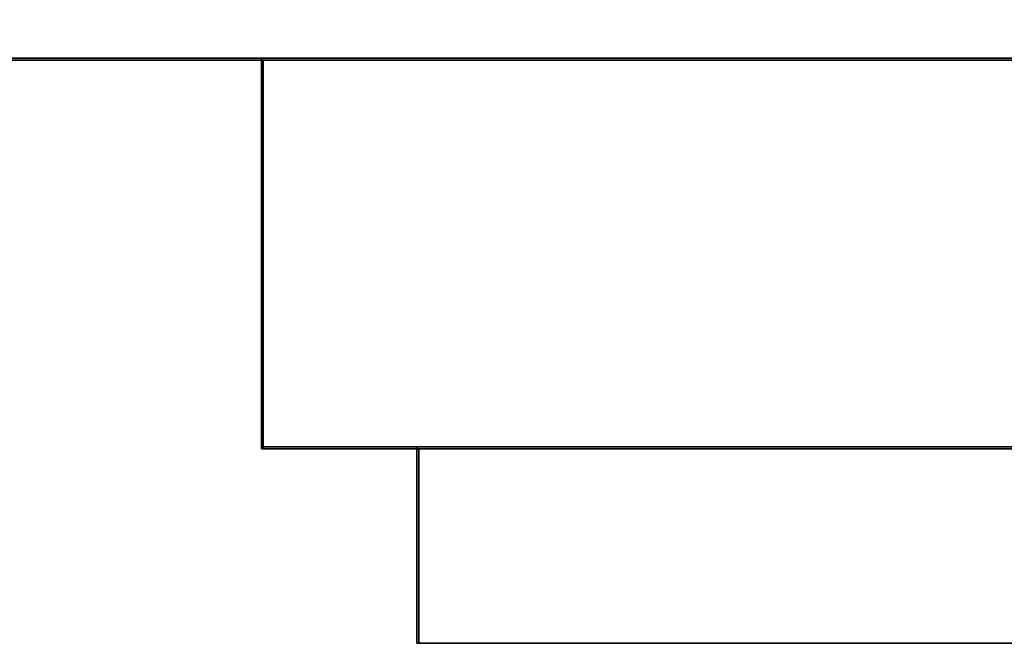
# Model space of a CAD drawing. Extents: x -4.8 to 35.9, y -3 to 20.9.
# Tile 6 of 256: x 14.2 to 19.2, y -3 to 0.2. Entities that reach past the tile are written whole.
import ezdxf

# ---------------------------------------------------------------- set-up
doc = ezdxf.new("R2010")
doc.units = 0

# ---------------------------------------------------------------- blocks, each defined once
blk = doc.blocks.new('Box-9c5aac30-f8ae-4034-90b2-d7c4fc0b7434')
at = {"color": 253, "linetype": 'Continuous', "true_color": 0xa0a0a0, "transparency": 33554687}
mesh = blk.add_polyface(dxfattribs=at)
corners = [(0, 0), (34, 0), (34, 19), (0, 19), (0, 0, 0.01), (34, 0, 0.01), (34, 19, 0.01), (0, 19, 0.01)]
mesh.append_faces([[corners[k] for k in face] for face in [(0, 1, 2, 3), (4, 5, 6, 7), (0, 1, 5, 4), (1, 2, 6, 5), (2, 3, 7, 6), (3, 0, 4, 7)]], dxfattribs={"color": 253})
blk = doc.blocks.new('Box-2bf854d7-3f64-4721-a526-d72fa3e3e497')
at = {"color": 253, "linetype": 'Continuous', "true_color": 0xa0a0a0, "transparency": 33554687}
mesh = blk.add_polyface(dxfattribs=at)
corners = [(0, 0), (34, 0), (34, 19), (0, 19), (0, 0, 0.01), (34, 0, 0.01), (34, 19, 0.01), (0, 19, 0.01)]
mesh.append_faces([[corners[k] for k in face] for face in [(0, 1, 2, 3), (4, 5, 6, 7), (0, 1, 5, 4), (1, 2, 6, 5), (2, 3, 7, 6), (3, 0, 4, 7)]], dxfattribs={"color": 253})
blk = doc.blocks.new('Box-751494dc-fd3d-470b-8b4f-0d02ed63bd5b')
at = {"color": 253, "linetype": 'Continuous', "true_color": 0xa0a0a0, "transparency": 33554687}
mesh = blk.add_polyface(dxfattribs=at)
corners = [(15.4, 0), (33.3, 0), (33.3, 0.01), (15.4, 0.01), (15.4, 0, 0.7), (33.3, 0, 0.7), (33.3, 0.01, 0.7), (15.4, 0.01, 0.7)]
mesh.append_faces([[corners[k] for k in face] for face in [(0, 1, 2, 3), (4, 5, 6, 7), (0, 1, 5, 4), (1, 2, 6, 5), (2, 3, 7, 6), (3, 0, 4, 7)]], dxfattribs={"color": 253})
blk = doc.blocks.new('Box-025b842e-0374-4d96-b66d-51b1db361479')
at = {"color": 253, "linetype": 'Continuous', "true_color": 0xa0a0a0, "transparency": 33554687}
mesh = blk.add_polyface(dxfattribs=at)
corners = [(0, 0), (15.4, 0), (15.4, 0.01), (0, 0.01), (0, 0, 11.5), (15.4, 0, 11.5), (15.4, 0.01, 11.5), (0, 0.01, 11.5)]
mesh.append_faces([[corners[k] for k in face] for face in [(0, 1, 2, 3), (4, 5, 6, 7), (0, 1, 5, 4), (1, 2, 6, 5), (2, 3, 7, 6), (3, 0, 4, 7)]], dxfattribs={"color": 253})
blk = doc.blocks.new('Box-68d47c86-3484-40ab-8907-ea052bf9d1cb')
at = {"color": 253, "linetype": 'Continuous', "true_color": 0xa0a0a0, "transparency": 33554687}
mesh = blk.add_polyface(dxfattribs=at)
corners = [(15.4, 0, 10.7), (33.3, 0, 10.7), (33.3, 0.01, 10.7), (15.4, 0.01, 10.7), (15.4, 0, 11.5), (33.3, 0, 11.5), (33.3, 0.01, 11.5), (15.4, 0.01, 11.5)]
mesh.append_faces([[corners[k] for k in face] for face in [(0, 1, 2, 3), (4, 5, 6, 7), (0, 1, 5, 4), (1, 2, 6, 5), (2, 3, 7, 6), (3, 0, 4, 7)]], dxfattribs={"color": 253})
blk = doc.blocks.new('ForwardOpening-2945bdf1-008d-4044-85a9-72def0a79e65')
at = {"linetype": 'Continuous', "transparency": 33554687}
for name in ['Box-025b842e-0374-4d96-b66d-51b1db361479', 'Box-751494dc-fd3d-470b-8b4f-0d02ed63bd5b', 'Box-68d47c86-3484-40ab-8907-ea052bf9d1cb']:
    blk.add_blockref(name, (0, 0), dxfattribs=at)
blk = doc.blocks.new('b8be9b5a-3320-4f0e-bbbc-f388bb5e2de7')
at = {"linetype": 'Continuous', "transparency": 33554687}
for name, p in [('Box-9c5aac30-f8ae-4034-90b2-d7c4fc0b7434', (0, 0)), ('Box-2bf854d7-3f64-4721-a526-d72fa3e3e497', (0, 0, 11.49)), ('ForwardOpening-2945bdf1-008d-4044-85a9-72def0a79e65', (0, 0))]:
    blk.add_blockref(name, p, dxfattribs=at)
blk = doc.blocks.new('Box-e235f0ca-02dd-4565-bcef-ad2ee6cb8242')
at = {"color": 253, "linetype": 'Continuous', "true_color": 0xa0a0a0, "transparency": 33554687}
mesh = blk.add_polyface(dxfattribs=at)
corners = [(0.8, 0), (17, 0), (17, 0.01), (0.8, 0.01), (0.8, 0, 0.8), (17, 0, 0.8), (17, 0.01, 0.8), (0.8, 0.01, 0.8)]
mesh.append_faces([[corners[k] for k in face] for face in [(0, 1, 2, 3), (4, 5, 6, 7), (0, 1, 5, 4), (1, 2, 6, 5), (2, 3, 7, 6), (3, 0, 4, 7)]], dxfattribs={"color": 253})
blk = doc.blocks.new('Box-f3260827-b955-40c9-8e74-11b3cb51fcee')
at = {"color": 253, "linetype": 'Continuous', "true_color": 0xa0a0a0, "transparency": 33554687}
mesh = blk.add_polyface(dxfattribs=at)
corners = [(0, 0), (0.8, 0), (0.8, 0.01), (0, 0.01), (0, 0, 10), (0.8, 0, 10), (0.8, 0.01, 10), (0, 0.01, 10)]
mesh.append_faces([[corners[k] for k in face] for face in [(0, 1, 2, 3), (4, 5, 6, 7), (0, 1, 5, 4), (1, 2, 6, 5), (2, 3, 7, 6), (3, 0, 4, 7)]], dxfattribs={"color": 253})
blk = doc.blocks.new('Box-caa904ee-99be-45cb-bf2d-ac89e1482208')
at = {"color": 253, "linetype": 'Continuous', "true_color": 0xa0a0a0, "transparency": 33554687}
mesh = blk.add_polyface(dxfattribs=at)
corners = [(0.8, 0, 9.2), (17, 0, 9.2), (17, 0.01, 9.2), (0.8, 0.01, 9.2), (0.8, 0, 10), (17, 0, 10), (17, 0.01, 10), (0.8, 0.01, 10)]
mesh.append_faces([[corners[k] for k in face] for face in [(0, 1, 2, 3), (4, 5, 6, 7), (0, 1, 5, 4), (1, 2, 6, 5), (2, 3, 7, 6), (3, 0, 4, 7)]], dxfattribs={"color": 253})
blk = doc.blocks.new('Box-9aa625a1-c68b-428d-b7ef-8339025ae99d')
at = {"color": 253, "linetype": 'Continuous', "true_color": 0xa0a0a0, "transparency": 33554687}
mesh = blk.add_polyface(dxfattribs=at)
corners = [(0.8, -1, 0.8), (0.81, -1, 0.8), (0.81, 0, 0.8), (0.8, 0, 0.8), (0.8, -1, 9.2), (0.81, -1, 9.2), (0.81, 0, 9.2), (0.8, 0, 9.2)]
mesh.append_faces([[corners[k] for k in face] for face in [(0, 1, 2, 3), (4, 5, 6, 7), (0, 1, 5, 4), (1, 2, 6, 5), (2, 3, 7, 6), (3, 0, 4, 7)]], dxfattribs={"color": 253})
blk = doc.blocks.new('Box-a8c1cf58-1424-493c-95c4-be1a93f3829f')
at = {"color": 253, "linetype": 'Continuous', "true_color": 0xa0a0a0, "transparency": 33554687}
mesh = blk.add_polyface(dxfattribs=at)
corners = [(0.8, -1, 0.8), (17, -1, 0.8), (17, 0, 0.8), (0.8, 0, 0.8), (0.8, -1, 0.81), (17, -1, 0.81), (17, 0, 0.81), (0.8, 0, 0.81)]
mesh.append_faces([[corners[k] for k in face] for face in [(0, 1, 2, 3), (4, 5, 6, 7), (0, 1, 5, 4), (1, 2, 6, 5), (2, 3, 7, 6), (3, 0, 4, 7)]], dxfattribs={"color": 253})
blk = doc.blocks.new('Box-e22ee841-0248-486a-8ddf-f80154b13b92')
at = {"color": 253, "linetype": 'Continuous', "true_color": 0xa0a0a0, "transparency": 33554687}
mesh = blk.add_polyface(dxfattribs=at)
corners = [(0.8, -1, 9.2), (17, -1, 9.2), (17, 0, 9.2), (0.8, 0, 9.2), (0.8, -1, 9.21), (17, -1, 9.21), (17, 0, 9.21), (0.8, 0, 9.21)]
mesh.append_faces([[corners[k] for k in face] for face in [(0, 1, 2, 3), (4, 5, 6, 7), (0, 1, 5, 4), (1, 2, 6, 5), (2, 3, 7, 6), (3, 0, 4, 7)]], dxfattribs={"color": 253})
blk = doc.blocks.new('Box-b4e5598e-e1ad-44fb-b297-6640f4b3154b')
at = {"color": 253, "linetype": 'Continuous', "true_color": 0xa0a0a0, "transparency": 33554687}
mesh = blk.add_polyface(dxfattribs=at)
corners = [(0, 0), (17.9, 0), (17.9, 2), (0, 2), (0, 0, 0.01), (17.9, 0, 0.01), (17.9, 2, 0.01), (0, 2, 0.01)]
mesh.append_faces([[corners[k] for k in face] for face in [(0, 1, 2, 3), (4, 5, 6, 7), (0, 1, 5, 4), (1, 2, 6, 5), (2, 3, 7, 6), (3, 0, 4, 7)]], dxfattribs={"color": 253})
blk = doc.blocks.new('Box-b00c9c95-cb48-40ad-a13f-5b36b0298f1d')
at = {"color": 253, "linetype": 'Continuous', "true_color": 0xa0a0a0, "transparency": 33554687}
mesh = blk.add_polyface(dxfattribs=at)
corners = [(0, 0), (17.9, 0), (17.9, 2), (0, 2), (0, 0, 0.01), (17.9, 0, 0.01), (17.9, 2, 0.01), (0, 2, 0.01)]
mesh.append_faces([[corners[k] for k in face] for face in [(0, 1, 2, 3), (4, 5, 6, 7), (0, 1, 5, 4), (1, 2, 6, 5), (2, 3, 7, 6), (3, 0, 4, 7)]], dxfattribs={"color": 253})
blk = doc.blocks.new('Box-673e9de2-c864-4191-8431-947be7c3a3ff')
at = {"color": 253, "linetype": 'Continuous', "true_color": 0xa0a0a0, "transparency": 33554687}
mesh = blk.add_polyface(dxfattribs=at)
corners = [(0, 0), (0.01, 0), (0.01, 2), (0, 2), (0, 0, 10), (0.01, 0, 10), (0.01, 2, 10), (0, 2, 10)]
mesh.append_faces([[corners[k] for k in face] for face in [(0, 1, 2, 3), (4, 5, 6, 7), (0, 1, 5, 4), (1, 2, 6, 5), (2, 3, 7, 6), (3, 0, 4, 7)]], dxfattribs={"color": 253})
blk = doc.blocks.new('ForwardOpening-9d8dde2a-8be1-4b02-ab11-7405d1a5c0ed')
at = {"linetype": 'Continuous', "transparency": 33554687}
for name in ['Box-f3260827-b955-40c9-8e74-11b3cb51fcee', 'Box-e235f0ca-02dd-4565-bcef-ad2ee6cb8242', 'Box-caa904ee-99be-45cb-bf2d-ac89e1482208', 'Box-9aa625a1-c68b-428d-b7ef-8339025ae99d', 'Box-a8c1cf58-1424-493c-95c4-be1a93f3829f', 'Box-e22ee841-0248-486a-8ddf-f80154b13b92']:
    blk.add_blockref(name, (0, 0), dxfattribs=at)
blk = doc.blocks.new('98aad1fa-83e9-44e4-92db-e8d4d7a03e56')
at = {"linetype": 'Continuous', "transparency": 33554687}
for name, p in [('Box-b4e5598e-e1ad-44fb-b297-6640f4b3154b', (0, 0)), ('Box-b00c9c95-cb48-40ad-a13f-5b36b0298f1d', (0, 0, 9.99)), ('Box-673e9de2-c864-4191-8431-947be7c3a3ff', (0, 0)), ('Box-f3260827-b955-40c9-8e74-11b3cb51fcee', (0, 0)), ('ForwardOpening-9d8dde2a-8be1-4b02-ab11-7405d1a5c0ed', (0, 0)), ('Box-e235f0ca-02dd-4565-bcef-ad2ee6cb8242', (0, 0)), ('Box-caa904ee-99be-45cb-bf2d-ac89e1482208', (0, 0)), ('Box-9aa625a1-c68b-428d-b7ef-8339025ae99d', (0, 0)), ('Box-a8c1cf58-1424-493c-95c4-be1a93f3829f', (0, 0)), ('Box-e22ee841-0248-486a-8ddf-f80154b13b92', (0, 0))]:
    blk.add_blockref(name, p, dxfattribs=at)
blk = doc.blocks.new('008a4192-8c0a-4d11-a3e0-f67c3f4d5a44')
at = {"linetype": 'Continuous', "transparency": 33554687}
for name, p in [('b8be9b5a-3320-4f0e-bbbc-f388bb5e2de7', (0, 0)), ('98aad1fa-83e9-44e4-92db-e8d4d7a03e56', (15.4, -2, 0.7))]:
    blk.add_blockref(name, p, dxfattribs=at)

msp = doc.modelspace()

# ---------------------------------------------------------------- block references
at = {"transparency": 33554687}
msp.add_blockref('008a4192-8c0a-4d11-a3e0-f67c3f4d5a44', (0, 0), dxfattribs=at)

doc.saveas('drawing.dxf')
